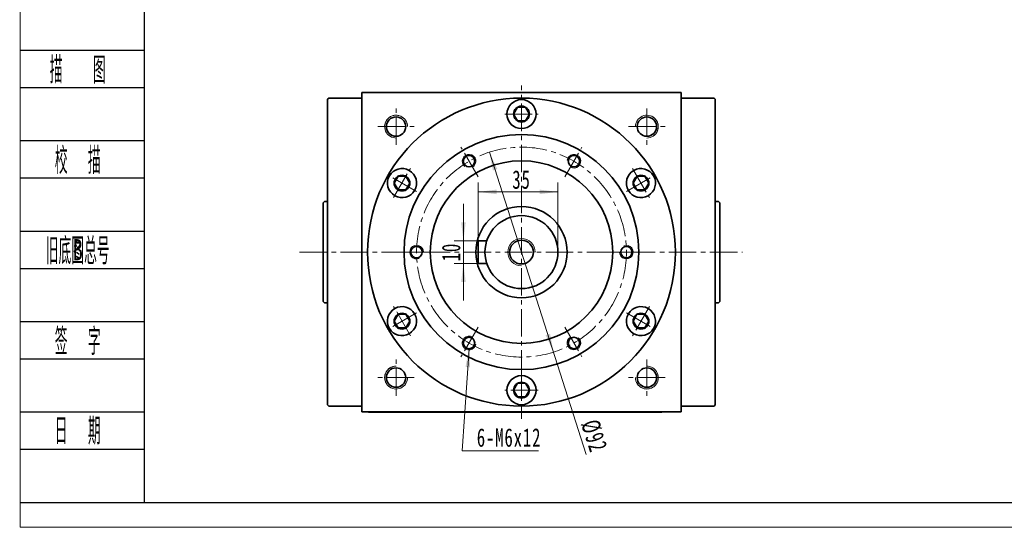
# Model space of a CAD drawing. Header units: millimetres. Extents: x 2117 to 3037, y 131 to 778.
# Tile 1 of 7: x 2122 to 2554, y 131 to 354. Entities that reach past the tile are written whole.
import ezdxf
from ezdxf.enums import TextEntityAlignment as Align

# ---------------------------------------------------------------- set-up
doc = ezdxf.new("R2010")
doc.units = ezdxf.units.MM
doc.set_wipeout_variables(frame=1)
doc.linetypes.add('点画线', pattern=[18, 12, -2, 2, -2])
doc.layers.get('0').update_dxf_attribs({"lineweight": 35})
doc.layers.add('2细线层', color=4, linetype='Continuous')
doc.layers.add('6文字层', color=3, linetype='Continuous')
for name, color, linetype, lineweight in [('中心线层', 1, '点画线', 18), ('图框_外框线', 7, 'Continuous', 18), ('尺寸线层', 3, 'Continuous', 18), ('粗实线', 7, 'Continuous', 50), ('粗实线层', 7, 'Continuous', 35)]:
    doc.layers.add(name, color=color, linetype=linetype, lineweight=lineweight)
doc.styles.add('PC_TEXTSTYLE', font='ISOCP.SHX', dxfattribs={"width": 0.707, "bigfont": 'GBCBIG.SHX'})
doc.styles.add('标准', font='txt', dxfattribs={"width": 0.667})
doc.dimstyles.new('a4-1-1.5', dxfattribs={"dimtxt": 4.5, "dimasz": 4.5, "dimexe": 2.25, "dimexo": 0, "dimgap": 0.75, "dimtad": 1, "dimdec": 3, "dimdsep": 46, "dimtxsty": '标准', "dimblk": '_CAXARROW', "dimcen": 0, "dimdle": 9, "dimazin": 2, "dimtfac": 0.707107, "dimtdec": 3, "dimtix": 1, "dimtmove": 2, "dimatfit": 3, "dimfxl": 0, "dimfrac": 2, "dimtolj": 1, "dimarcsym": 0})

# ---------------------------------------------------------------- blocks, each defined once
blk = doc.blocks.new('*X40')
at = {"layer": '尺寸线层', "linetype": 'Continuous'}
for points in [[(2316.5, 257.02), (2317.52, 265.12), (2315.49, 265.12)], [(2316.5, 247.02), (2317.52, 238.92), (2315.49, 238.92)]]:
    blk.add_hatch(color=0, dxfattribs=at).paths.add_polyline_path(points, flags=0)
at = {"layer": '尺寸线层', "color": 0, "linetype": 'Continuous'}
for p, q in [((2316.5, 273.22), (2316.5, 230.82)), ((2322.97, 257.02), (2312.45, 257.02)), ((2322.97, 247.02), (2312.45, 247.02))]:
    blk.add_line(p, q, dxfattribs=at)
at = {"layer": '尺寸线层', "color": 0, "insert": (2311.15, 252.02), "char_height": 8.1, "width": 16.2, "attachment_point": 5, "rotation": 90, "line_spacing_factor": 1.15057, "style": '标准'}
blk.add_mtext('\\T1.1;10', dxfattribs=at)
blk = doc.blocks.new('_CAXARROW')
blk.add_hatch(color=0).paths.add_polyline_path([(0, 0), (-1, 0.125), (-1, -0.125)], flags=0)
blk = doc.blocks.new('*X41')
at = {"layer": '尺寸线层', "linetype": 'Continuous'}
for points in [[(2322.97, 278.41), (2331.07, 279.42), (2331.07, 277.4)], [(2357.97, 278.41), (2349.87, 279.42), (2349.87, 277.4)]]:
    blk.add_hatch(color=0, dxfattribs=at).paths.add_polyline_path(points, flags=0)
at = {"layer": '尺寸线层', "color": 0, "linetype": 'Continuous'}
for p, q in [((2322.97, 257.02), (2322.97, 282.46)), ((2357.97, 252.02), (2357.97, 282.46)), ((2322.97, 278.41), (2357.97, 278.41))]:
    blk.add_line(p, q, dxfattribs=at)
at = {"layer": '尺寸线层', "color": 0, "insert": (2341.97, 283.76), "char_height": 8.1, "width": 16.2, "attachment_point": 5, "line_spacing_factor": 1.15057, "style": '标准'}
blk.add_mtext('\\T1.1;35', dxfattribs=at)
blk = doc.blocks.new('*X42')
at = {"layer": '中心线层', "linetype": '点画线', "lineweight": 18}
for p, q in [((0, -7.37), (0, 7.37)), ((-7.37, 0), (7.37, 0))]:
    blk.add_line(p, q, dxfattribs=at)
at = {"layer": '粗实线层'}
for p, q in [((-3.46, 0), (-1.73, 3)), ((-3.46, 0), (-1.73, -3)), ((-1.73, 3), (1.73, 3)), ((3.46, 0), (1.73, 3)), ((3.46, 0), (1.73, 3)), ((3.46, 0), (1.73, -3)), ((-1.73, -3), (1.73, -3))]:
    blk.add_line(p, q, dxfattribs=at)
blk.add_circle((0, 0), 3.46, dxfattribs=at)
for start, end in [(0, 180), (180, 360)]:
    blk.add_arc((0, 0), 6.37, start, end, dxfattribs=at)
blk = doc.blocks.new('*X43')
at = {"layer": '尺寸线层', "linetype": 'Continuous'}
blk.add_hatch(color=0, dxfattribs=at).paths.add_polyline_path([(0.65, 44.71), (1.12, 36.56), (-0.9, 36.7)], flags=0)
at = {"layer": '尺寸线层', "color": 0, "linetype": 'Continuous'}
blk.add_line((0.65, 44.71), (-2.38, 0), dxfattribs=at)
at = {"layer": '尺寸线层', "color": 0}
for p, q in [((-2.38, 0), (0, 0)), ((0, 0), (31.15, 0)), ((0, 0), (0, 0))]:
    blk.add_line(p, q, dxfattribs=at)
at = {"layer": '尺寸线层', "color": 0, "insert": (4.05, 1.62), "char_height": 8.1, "width": 54.1905, "attachment_point": 7, "line_spacing_factor": 1.15057, "style": '标准'}
blk.add_mtext('\\T1.1;6-M6x12', dxfattribs=at)
blk = doc.blocks.new('*X44')
at = {"layer": '尺寸线层', "linetype": 'Continuous'}
for points in [[(2327.92, 295.83), (2329.43, 287.8), (2331.36, 288.42)], [(2356.01, 208.22), (2352.57, 215.62), (2354.5, 216.24)]]:
    blk.add_hatch(color=0, dxfattribs=at).paths.add_polyline_path(points, flags=0)
at = {"layer": '尺寸线层', "color": 0, "linetype": 'Continuous'}
blk.add_line((2370.4, 163.34), (2327.92, 295.83), dxfattribs=at)
at = {"layer": '尺寸线层', "color": 0, "insert": (2373.81, 171.43), "char_height": 8.1, "width": 26.6689, "attachment_point": 5, "rotation": 287.7769, "line_spacing_factor": 1.15057, "style": '标准'}
blk.add_mtext('\\T1.1;%%C92', dxfattribs=at)

msp = doc.modelspace()

# ---------------------------------------------------------------- linework, layer by layer
at = {"color": 7, "linetype": 'Continuous', "lineweight": 0}
for centre, start, end in [((2286.9656, 307.0225), 0, 195), ((2396.9656, 307.0225), 270, 105), ((2286.9656, 197.0225), 90, 285), ((2396.9656, 197.0225), 180, 15)]:
    msp.add_arc(centre, 5, start, end, dxfattribs=at)
at = {"layer": '2细线层'}
for p, q in [((2121.9098, 340.5141), (2176.5026, 340.5141)), ((2121.9098, 324.191), (2176.5026, 324.191)), ((2121.9098, 300.8723), (2176.5026, 300.8723)), ((2121.9098, 284.5492), (2176.5026, 284.5492)), ((2121.9098, 261.2306), (2176.5026, 261.2306)), ((2121.9098, 244.9075), (2176.5026, 244.9075)), ((2121.9098, 221.5888), (2176.5026, 221.5888)), ((2121.9098, 205.2657), (2176.5026, 205.2657)), ((2121.9098, 181.947), (2176.5026, 181.947)), ((2121.9098, 165.6239), (2176.5026, 165.6239)), ((2121.9098, 142.3052), (2176.5026, 142.3052))]:
    msp.add_line(p, q, dxfattribs=at)
at = {"layer": '中心线层'}
for p, q in [((2341.9656, 179.0225), (2341.9656, 325.0225)), ((2286.9656, 299.0225), (2286.9656, 315.0225)), ((2396.9656, 315.0225), (2396.9656, 299.0225)), ((2278.9656, 307.0225), (2294.9656, 307.0225)), ((2388.9656, 307.0225), (2404.9656, 307.0225)), ((2322.9496, 284.9592), (2315.4333, 297.9777)), ((2360.9816, 284.9592), (2368.4978, 297.9777)), ((2244.63, 252.0225), (2438.9389, 252.0225)), ((2303.9336, 252.0225), (2288.9011, 252.0225)), ((2379.9975, 252.0225), (2395.0301, 252.0225)), ((2322.9496, 219.0859), (2315.4333, 206.0674)), ((2360.9816, 219.0859), (2368.4978, 206.0674)), ((2286.9656, 189.0225), (2286.9656, 205.0225)), ((2396.9656, 205.0225), (2396.9656, 189.0225)), ((2294.9656, 197.0225), (2278.9656, 197.0225)), ((2404.9656, 197.0225), (2388.9656, 197.0225))]:
    msp.add_line(p, q, dxfattribs=at)
msp.add_circle((2341.9656, 252.0225), 46, dxfattribs=at)
at = {"layer": '粗实线', "color": 0, "lineweight": 40}
msp.add_line((2274.8336, 182.0225), (2403.4656, 182.0225), dxfattribs=at)
at = {"layer": '粗实线层'}
for p, q in [((2271.9656, 182.0225), (2271.9656, 322.0225)), ((2271.9656, 322.0225), (2411.9656, 322.0225)), ((2411.9656, 182.0225), (2411.9656, 322.0225)), ((2257.4656, 319.5225), (2256.9656, 319.0225)), ((2256.9656, 319.0225), (2256.9656, 185.0225)), ((2271.9656, 319.5225), (2257.4656, 319.5225)), ((2411.9656, 319.5225), (2426.4656, 319.5225)), ((2426.4656, 319.5225), (2426.9656, 319.0225)), ((2426.9656, 319.0225), (2426.9656, 185.0225)), ((2254.9656, 273.2725), (2254.9656, 230.7725)), ((2254.9656, 273.2725), (2254.9656, 230.7725)), ((2256.9656, 274.2725), (2255.9656, 274.2725)), ((2426.9656, 274.2725), (2427.9656, 274.2725)), ((2428.9656, 273.2725), (2428.9656, 230.7725)), ((2428.9656, 273.2725), (2428.9656, 230.7725)), ((2322.9656, 257.0225), (2322.9656, 247.0225)), ((2322.9656, 257.0225), (2326.7669, 257.0225)), ((2322.9656, 247.0225), (2326.7669, 247.0225)), ((2256.9656, 229.7725), (2255.9656, 229.7725)), ((2426.9656, 229.7725), (2427.9656, 229.7725)), ((2257.4656, 184.5225), (2256.9656, 185.0225)), ((2271.9656, 184.5225), (2257.4656, 184.5225)), ((2411.9656, 184.5225), (2426.4656, 184.5225)), ((2426.4656, 184.5225), (2426.9656, 185.0225))]:
    msp.add_line(p, q, dxfattribs=at)
msp.add_lwpolyline([(2411.9656, 182.0225), (2271.9656, 182.0225)], dxfattribs=at)
for centre, radius in [((2341.9656, 252.0225), 67.5), ((2286.9656, 307.0225), 4.25), ((2396.9656, 307.0225), 4.25), ((2341.9656, 252.0225), 51.5), ((2318.9656, 291.8597), 2.5), ((2364.9656, 291.8597), 2.5), ((2341.9656, 252.0225), 40), ((2341.9656, 252.0225), 20), ((2341.9656, 252.0225), 16), ((2341.9656, 252.0225), 5.2), ((2295.9656, 252.0225), 2.5), ((2387.9656, 252.0225), 2.5), ((2318.9656, 212.1854), 2.5), ((2364.9656, 212.1854), 2.5), ((2286.9656, 197.0225), 4.25), ((2396.9656, 197.0225), 4.25)]:
    msp.add_circle(centre, radius, dxfattribs=at)
at = {"layer": '粗实线层', "lineweight": 18}
for centre, radius, start, end in [((2286.9656, 307.0225), 5, 0, 271.923165), ((2396.9656, 307.0225), 5, 270, 181.923165), ((2318.9656, 291.8597), 3, 300, 231.186415), ((2364.9656, 291.8597), 3, 240, 171.186415), ((2295.9656, 252.0225), 3, 0, 291.186415), ((2341.9656, 252.0225), 6, 0, 270), ((2387.9656, 252.0225), 3, 180, 111.186415), ((2318.9656, 212.1854), 3, 60, 351.186415), ((2364.9656, 212.1854), 3, 120, 51.186415), ((2286.9656, 197.0225), 5, 90, 1.923165), ((2396.9656, 197.0225), 5, 180, 91.923165)]:
    msp.add_arc(centre, radius, start, end, dxfattribs=at)
at = {"layer": '粗实线层'}
for centre, start, end in [((2255.9656, 273.2725), 90, 180), ((2427.9656, 273.2725), 0, 90), ((2255.9656, 230.7725), 180, 270), ((2427.9656, 230.7725), 270, 360)]:
    msp.add_arc(centre, 1, start, end, dxfattribs=at)

# ---------------------------------------------------------------- texts
at = {"layer": '6文字层', "color": 3, "style": 'PC_TEXTSTYLE'}
for s, width, p in [('描   图', 0.6667, (2147.3542, 332.3526)), ('校  描', 0.667, (2147.3542, 292.7108)), ('旧底图总号', 0.667, (2147.3542, 253.069)), ('签  字', 0.667, (2147.3542, 213.4272)), ('日  期', 0.667, (2147.3687, 174.0182))]:
    msp.add_text(s, height=11.65934, dxfattribs=dict(at, width=width)).set_placement(p, align=Align.MIDDLE)
at = {"layer": '6文字层', "width": 0.707}
msp.add_text('B', height=9.3275, dxfattribs=at).set_placement((2147.3542, 253.069), align=Align.MIDDLE)

# ---------------------------------------------------------------- dimensions: what is measured, and where the dimension line sits
at = {"layer": '尺寸线层'}
dim = msp.add_linear_dim(base=(2357.9656, 278.4081), p1=(2322.9656, 257.0225), p2=(2357.9656, 252.0225), dimstyle='a4-1-1.5', override={"dimsah": 1, "dimtfill": 1, "dimtzin": 8}, dxfattribs=at)
dim.commit()
dim.dimension.update_dxf_attribs({"geometry": '*X41', "text_midpoint": (2341.9656, 283.7643), "dimtype": 160})
dim = msp.add_linear_dim(base=(2316.5032, 247.0225), p1=(2322.9656, 257.0225), p2=(2322.9656, 247.0225), angle=270, dimstyle='a4-1-1.5', override={"dimsah": 1, "dimtfill": 1, "dimtzin": 8}, dxfattribs=at)
dim.commit()
dim.dimension.update_dxf_attribs({"geometry": '*X40', "text_midpoint": (2311.1469, 252.0225)})

# ---------------------------------------------------------------- next in the draw order: wipeouts: each hides what was drawn before it
for points in [[(2348.3306, 312.5225), (2348.3305, 312.5563), (2348.3302, 312.5902), (2348.3298, 312.624), (2348.3291, 312.6578), (2348.3283, 312.6916), (2348.3274, 312.7254), (2348.3262, 312.7592), (2348.3248, 312.793), (2348.3233, 312.8268), (2348.3216, 312.8605), (2348.3197, 312.8943), (2348.3177, 312.928), (2348.3154, 312.9618), (2348.313, 312.9955), (2348.3104, 313.0292), (2348.3076, 313.0629), (2348.3046, 313.0966), (2348.3015, 313.1303), (2348.2982, 313.1639), (2348.2947, 313.1976), (2348.291, 313.2312), (2348.2872, 313.2648), (2348.2831, 313.2983), (2348.2789, 313.3319), (2348.2745, 313.3654), (2348.27, 313.3989), (2348.2652, 313.4324), (2348.2603, 313.4659), (2348.2552, 313.4993), (2348.2499, 313.5327), (2348.2499, 313.5327), (2348.1955, 313.8271), (2348.1272, 314.1187), (2348.0453, 314.4067), (2347.95, 314.6905), (2347.8414, 314.9696), (2347.7198, 315.2432), (2347.5855, 315.5108), (2347.4387, 315.7718), (2347.2799, 316.0256), (2347.1092, 316.2717), (2346.9272, 316.5094), (2346.7342, 316.7384), (2346.5307, 316.958), (2346.317, 317.1678), (2346.0938, 317.3673), (2345.8613, 317.5561), (2345.6203, 317.7337), (2345.3712, 317.8998), (2345.1145, 318.054), (2344.8509, 318.196), (2344.5809, 318.3254), (2344.3051, 318.442), (2344.0241, 318.5455), (2343.7386, 318.6356), (2343.4491, 318.7122), (2343.1564, 318.7752), (2342.861, 318.8242), (2342.5636, 318.8594), (2342.2649, 318.8805), (2341.9656, 318.8875), (2341.9656, 318.8875), (2341.6662, 318.8805), (2341.3676, 318.8594), (2341.0702, 318.8242), (2340.7748, 318.7752), (2340.4821, 318.7122), (2340.1926, 318.6356), (2339.9071, 318.5455), (2339.6261, 318.442), (2339.3503, 318.3254), (2339.0803, 318.196), (2338.8167, 318.054), (2338.56, 317.8998), (2338.3109, 317.7337), (2338.0698, 317.5561), (2337.8374, 317.3673), (2337.6141, 317.1678), (2337.4005, 316.958), (2337.1969, 316.7384), (2337.0039, 316.5094), (2336.8219, 316.2717), (2336.6513, 316.0256), (2336.4924, 315.7718), (2336.3457, 315.5108), (2336.2114, 315.2432), (2336.0898, 314.9696), (2335.9812, 314.6905), (2335.8858, 314.4067), (2335.804, 314.1187), (2335.7357, 313.8271), (2335.6813, 313.5327), (2335.6813, 313.5327), (2335.676, 313.4993), (2335.6709, 313.4659), (2335.666, 313.4324), (2335.6612, 313.3989), (2335.6566, 313.3654), (2335.6523, 313.3319), (2335.648, 313.2983), (2335.644, 313.2648), (2335.6402, 313.2312), (2335.6365, 313.1976), (2335.633, 313.1639), (2335.6297, 313.1303), (2335.6265, 313.0966), (2335.6236, 313.0629), (2335.6208, 313.0292), (2335.6182, 312.9955), (2335.6158, 312.9618), (2335.6135, 312.928), (2335.6115, 312.8943), (2335.6096, 312.8605), (2335.6079, 312.8268), (2335.6063, 312.793), (2335.605, 312.7592), (2335.6038, 312.7254), (2335.6028, 312.6916), (2335.602, 312.6578), (2335.6014, 312.624), (2335.6009, 312.5902), (2335.6007, 312.5563), (2335.6006, 312.5225), (2335.6006, 312.5225), (2335.6093, 312.1894), (2335.6355, 311.8572), (2335.679, 311.5268), (2335.7397, 311.1992), (2335.8175, 310.8752), (2335.9121, 310.5556), (2336.0233, 310.2415), (2336.1509, 309.9337), (2336.2943, 309.6329), (2336.4533, 309.34), (2336.6274, 309.0559), (2336.8162, 308.7813), (2337.0191, 308.5169), (2337.2355, 308.2635), (2337.4649, 308.0218), (2337.7066, 307.7924), (2337.96, 307.576), (2338.2243, 307.3731), (2338.499, 307.1844), (2338.7831, 307.0103), (2339.0759, 306.8513), (2339.3767, 306.7078), (2339.6846, 306.5803), (2339.9987, 306.4691), (2340.3182, 306.3744), (2340.6422, 306.2966), (2340.9699, 306.2359), (2341.3003, 306.1924), (2341.6325, 306.1663), (2341.9656, 306.1575), (2341.9656, 306.1575), (2342.2987, 306.1663), (2342.6309, 306.1924), (2342.9613, 306.2359), (2343.2889, 306.2966), (2343.613, 306.3744), (2343.9325, 306.4691), (2344.2466, 306.5803), (2344.5545, 306.7078), (2344.8552, 306.8513), (2345.1481, 307.0103), (2345.4322, 307.1844), (2345.7068, 307.3731), (2345.9712, 307.576), (2346.2246, 307.7924), (2346.4663, 308.0218), (2346.6957, 308.2635), (2346.9121, 308.5169), (2347.115, 308.7813), (2347.3037, 309.0559), (2347.4778, 309.34), (2347.6368, 309.6329), (2347.7803, 309.9337), (2347.9078, 310.2415), (2348.0191, 310.5556), (2348.1137, 310.8752), (2348.1915, 311.1992), (2348.2522, 311.5268), (2348.2957, 311.8572), (2348.3219, 312.1894)], [(2292.7535, 287.7848), (2292.7242, 287.8016), (2292.6948, 287.8183), (2292.6653, 287.8348), (2292.6357, 287.8512), (2292.606, 287.8674), (2292.5763, 287.8834), (2292.5464, 287.8993), (2292.5165, 287.915), (2292.4865, 287.9306), (2292.4564, 287.946), (2292.4262, 287.9613), (2292.3959, 287.9763), (2292.3656, 287.9913), (2292.3351, 288.006), (2292.3046, 288.0206), (2292.2741, 288.0351), (2292.2434, 288.0494), (2292.2127, 288.0635), (2292.1819, 288.0774), (2292.151, 288.0912), (2292.1201, 288.1048), (2292.089, 288.1183), (2292.058, 288.1316), (2292.0268, 288.1447), (2291.9956, 288.1577), (2291.9643, 288.1705), (2291.9329, 288.1831), (2291.9015, 288.1956), (2291.87, 288.2079), (2291.8384, 288.22), (2291.8384, 288.22), (2291.5562, 288.3201), (2291.2696, 288.4067), (2290.9792, 288.4798), (2290.6857, 288.5392), (2290.3898, 288.5847), (2290.092, 288.6162), (2289.7931, 288.6337), (2289.4937, 288.6371), (2289.1944, 288.6264), (2288.896, 288.6016), (2288.5991, 288.5629), (2288.3044, 288.5102), (2288.0124, 288.4437), (2287.7239, 288.3636), (2287.4395, 288.27), (2287.1598, 288.1631), (2286.8854, 288.0432), (2286.617, 287.9105), (2286.3551, 287.7653), (2286.1003, 287.608), (2285.8532, 287.4389), (2285.6144, 287.2583), (2285.3843, 287.0667), (2285.1634, 286.8645), (2284.9524, 286.6521), (2284.7515, 286.4301), (2284.5613, 286.1988), (2284.3822, 285.9589), (2284.2146, 285.7108), (2284.0588, 285.455), (2284.0588, 285.455), (2283.9152, 285.1923), (2283.7842, 284.923), (2283.6659, 284.648), (2283.5607, 284.3676), (2283.4689, 284.0826), (2283.3905, 283.7936), (2283.3258, 283.5013), (2283.2749, 283.2062), (2283.238, 282.9091), (2283.215, 282.6105), (2283.2062, 282.3112), (2283.2114, 282.0118), (2283.2307, 281.713), (2283.264, 281.4155), (2283.3113, 281.1198), (2283.3724, 280.8267), (2283.4473, 280.5368), (2283.5357, 280.2507), (2283.6375, 279.9691), (2283.7524, 279.6926), (2283.8801, 279.4218), (2284.0205, 279.1573), (2284.1732, 278.8997), (2284.3378, 278.6496), (2284.5139, 278.4074), (2284.7013, 278.1739), (2284.8995, 277.9494), (2285.1079, 277.7345), (2285.3263, 277.5296), (2285.5541, 277.3352), (2285.5541, 277.3352), (2285.5804, 277.3139), (2285.6068, 277.2928), (2285.6333, 277.2718), (2285.6599, 277.251), (2285.6866, 277.2303), (2285.7135, 277.2097), (2285.7404, 277.1893), (2285.7675, 277.169), (2285.7946, 277.1489), (2285.8219, 277.1289), (2285.8493, 277.109), (2285.8768, 277.0893), (2285.9044, 277.0698), (2285.9321, 277.0504), (2285.9598, 277.0311), (2285.9877, 277.012), (2286.0157, 276.993), (2286.0438, 276.9742), (2286.072, 276.9556), (2286.1003, 276.9371), (2286.1287, 276.9187), (2286.1572, 276.9005), (2286.1858, 276.8824), (2286.2145, 276.8645), (2286.2433, 276.8468), (2286.2721, 276.8292), (2286.3011, 276.8117), (2286.3302, 276.7944), (2286.3593, 276.7773), (2286.3885, 276.7603), (2286.3885, 276.7603), (2286.6814, 276.6013), (2286.9822, 276.4578), (2287.29, 276.3303), (2287.6042, 276.2191), (2287.9237, 276.1244), (2288.2477, 276.0466), (2288.5753, 275.9859), (2288.9057, 275.9424), (2289.2379, 275.9163), (2289.571, 275.9075), (2289.9042, 275.9163), (2290.2364, 275.9424), (2290.5668, 275.9859), (2290.8944, 276.0466), (2291.2184, 276.1244), (2291.5379, 276.2191), (2291.8521, 276.3303), (2292.1599, 276.4578), (2292.4607, 276.6013), (2292.7535, 276.7603), (2293.0377, 276.9344), (2293.3123, 277.1231), (2293.5767, 277.326), (2293.8301, 277.5424), (2294.0718, 277.7718), (2294.3012, 278.0135), (2294.5176, 278.2669), (2294.7204, 278.5313), (2294.9092, 278.8059), (2295.0833, 279.09), (2295.0833, 279.09), (2295.2423, 279.3829), (2295.3858, 279.6837), (2295.5133, 279.9915), (2295.6245, 280.3056), (2295.7192, 280.6252), (2295.797, 280.9492), (2295.8577, 281.2768), (2295.9012, 281.6072), (2295.9273, 281.9394), (2295.936, 282.2725), (2295.9273, 282.6057), (2295.9012, 282.9379), (2295.8577, 283.2682), (2295.797, 283.5959), (2295.7192, 283.9199), (2295.6245, 284.2394), (2295.5133, 284.5535), (2295.3858, 284.8614), (2295.2423, 285.1622), (2295.0833, 285.455), (2294.9092, 285.7392), (2294.7204, 286.0138), (2294.5176, 286.2782), (2294.3012, 286.5316), (2294.0718, 286.7733), (2293.8301, 287.0027), (2293.5767, 287.2191), (2293.3123, 287.4219), (2293.0377, 287.6107)], [(2397.5426, 276.7603), (2397.5719, 276.7773), (2397.601, 276.7944), (2397.6301, 276.8117), (2397.659, 276.8292), (2397.6879, 276.8468), (2397.7167, 276.8645), (2397.7454, 276.8824), (2397.774, 276.9005), (2397.8024, 276.9187), (2397.8308, 276.9371), (2397.8591, 276.9556), (2397.8873, 276.9742), (2397.9154, 276.993), (2397.9434, 277.012), (2397.9713, 277.0311), (2397.9991, 277.0504), (2398.0268, 277.0698), (2398.0544, 277.0893), (2398.0819, 277.109), (2398.1093, 277.1289), (2398.1365, 277.1489), (2398.1637, 277.169), (2398.1908, 277.1893), (2398.2177, 277.2097), (2398.2446, 277.2303), (2398.2713, 277.251), (2398.2979, 277.2718), (2398.3244, 277.2928), (2398.3508, 277.3139), (2398.3771, 277.3352), (2398.3771, 277.3352), (2398.6049, 277.5296), (2398.8232, 277.7345), (2399.0317, 277.9494), (2399.2299, 278.1739), (2399.4172, 278.4074), (2399.5934, 278.6496), (2399.758, 278.8997), (2399.9107, 279.1573), (2400.051, 279.4218), (2400.1788, 279.6926), (2400.2937, 279.9691), (2400.3955, 280.2507), (2400.4839, 280.5368), (2400.5587, 280.8267), (2400.6199, 281.1198), (2400.6672, 281.4155), (2400.7005, 281.713), (2400.7198, 282.0118), (2400.725, 282.3112), (2400.7161, 282.6105), (2400.6932, 282.9091), (2400.6563, 283.2062), (2400.6054, 283.5013), (2400.5407, 283.7936), (2400.4623, 284.0826), (2400.3704, 284.3676), (2400.2653, 284.648), (2400.147, 284.923), (2400.0159, 285.1923), (2399.8724, 285.455), (2399.8724, 285.455), (2399.7166, 285.7108), (2399.549, 285.9589), (2399.3699, 286.1988), (2399.1797, 286.4301), (2398.9788, 286.6521), (2398.7677, 286.8645), (2398.5469, 287.0667), (2398.3168, 287.2583), (2398.0779, 287.4389), (2397.8308, 287.608), (2397.5761, 287.7653), (2397.3142, 287.9105), (2397.0458, 288.0432), (2396.7714, 288.1631), (2396.4917, 288.27), (2396.2073, 288.3636), (2395.9188, 288.4437), (2395.6268, 288.5102), (2395.3321, 288.5629), (2395.0351, 288.6016), (2394.7367, 288.6264), (2394.4375, 288.6371), (2394.1381, 288.6337), (2393.8392, 288.6162), (2393.5414, 288.5847), (2393.2455, 288.5392), (2392.952, 288.4798), (2392.6616, 288.4067), (2392.375, 288.3201), (2392.0928, 288.22), (2392.0928, 288.22), (2392.0612, 288.2079), (2392.0297, 288.1956), (2391.9983, 288.1831), (2391.9669, 288.1705), (2391.9356, 288.1577), (2391.9044, 288.1447), (2391.8732, 288.1316), (2391.8421, 288.1183), (2391.8111, 288.1048), (2391.7802, 288.0912), (2391.7493, 288.0774), (2391.7185, 288.0635), (2391.6878, 288.0494), (2391.6571, 288.0351), (2391.6265, 288.0206), (2391.596, 288.006), (2391.5656, 287.9913), (2391.5353, 287.9763), (2391.505, 287.9613), (2391.4748, 287.946), (2391.4447, 287.9306), (2391.4147, 287.915), (2391.3848, 287.8993), (2391.3549, 287.8834), (2391.3252, 287.8674), (2391.2955, 287.8512), (2391.2659, 287.8348), (2391.2364, 287.8183), (2391.207, 287.8016), (2391.1776, 287.7848), (2391.1776, 287.7848), (2390.8935, 287.6107), (2390.6189, 287.4219), (2390.3545, 287.2191), (2390.1011, 287.0027), (2389.8594, 286.7733), (2389.63, 286.5316), (2389.4136, 286.2782), (2389.2107, 286.0138), (2389.022, 285.7392), (2388.8479, 285.455), (2388.6889, 285.1622), (2388.5454, 284.8614), (2388.4179, 284.5535), (2388.3066, 284.2394), (2388.212, 283.9199), (2388.1342, 283.5959), (2388.0735, 283.2682), (2388.03, 282.9379), (2388.0038, 282.6057), (2387.9951, 282.2725), (2388.0038, 281.9394), (2388.03, 281.6072), (2388.0735, 281.2768), (2388.1342, 280.9492), (2388.212, 280.6252), (2388.3066, 280.3056), (2388.4179, 279.9915), (2388.5454, 279.6837), (2388.6889, 279.3829), (2388.8479, 279.09), (2388.8479, 279.09), (2389.022, 278.8059), (2389.2107, 278.5313), (2389.4136, 278.2669), (2389.63, 278.0135), (2389.8594, 277.7718), (2390.1011, 277.5424), (2390.3545, 277.326), (2390.6189, 277.1231), (2390.8935, 276.9344), (2391.1776, 276.7603), (2391.4705, 276.6013), (2391.7712, 276.4578), (2392.0791, 276.3303), (2392.3932, 276.2191), (2392.7127, 276.1244), (2393.0368, 276.0466), (2393.3644, 275.9859), (2393.6948, 275.9424), (2394.027, 275.9163), (2394.3601, 275.9075), (2394.6932, 275.9163), (2395.0254, 275.9424), (2395.3558, 275.9859), (2395.6835, 276.0466), (2396.0075, 276.1244), (2396.327, 276.2191), (2396.6411, 276.3303), (2396.949, 276.4578), (2397.2498, 276.6013)], [(2286.3885, 227.2848), (2286.3593, 227.2678), (2286.3302, 227.2507), (2286.3011, 227.2334), (2286.2721, 227.2159), (2286.2433, 227.1983), (2286.2145, 227.1806), (2286.1858, 227.1627), (2286.1572, 227.1446), (2286.1287, 227.1264), (2286.1003, 227.108), (2286.072, 227.0895), (2286.0438, 227.0708), (2286.0157, 227.052), (2285.9877, 227.0331), (2285.9598, 227.014), (2285.9321, 226.9947), (2285.9044, 226.9753), (2285.8768, 226.9557), (2285.8493, 226.936), (2285.8219, 226.9162), (2285.7946, 226.8962), (2285.7675, 226.8761), (2285.7404, 226.8558), (2285.7135, 226.8354), (2285.6866, 226.8148), (2285.6599, 226.7941), (2285.6333, 226.7732), (2285.6068, 226.7523), (2285.5804, 226.7311), (2285.5541, 226.7099), (2285.5541, 226.7099), (2285.3263, 226.5155), (2285.1079, 226.3106), (2284.8995, 226.0957), (2284.7013, 225.8712), (2284.5139, 225.6376), (2284.3378, 225.3955), (2284.1732, 225.1454), (2284.0205, 224.8878), (2283.8801, 224.6233), (2283.7524, 224.3525), (2283.6375, 224.076), (2283.5357, 223.7944), (2283.4473, 223.5083), (2283.3724, 223.2184), (2283.3113, 222.9253), (2283.264, 222.6296), (2283.2307, 222.332), (2283.2114, 222.0332), (2283.2062, 221.7338), (2283.215, 221.4345), (2283.238, 221.136), (2283.2749, 220.8389), (2283.3258, 220.5438), (2283.3905, 220.2514), (2283.4689, 219.9624), (2283.5607, 219.6775), (2283.6659, 219.3971), (2283.7842, 219.122), (2283.9152, 218.8528), (2284.0588, 218.59), (2284.0588, 218.59), (2284.2146, 218.3343), (2284.3822, 218.0862), (2284.5613, 217.8463), (2284.7515, 217.615), (2284.9524, 217.3929), (2285.1634, 217.1806), (2285.3843, 216.9783), (2285.6144, 216.7867), (2285.8532, 216.6062), (2286.1003, 216.4371), (2286.3551, 216.2797), (2286.617, 216.1346), (2286.8854, 216.0019), (2287.1598, 215.882), (2287.4395, 215.7751), (2287.7239, 215.6815), (2288.0124, 215.6013), (2288.3044, 215.5348), (2288.5991, 215.4822), (2288.896, 215.4434), (2289.1944, 215.4187), (2289.4937, 215.408), (2289.7931, 215.4114), (2290.092, 215.4289), (2290.3898, 215.4604), (2290.6857, 215.5059), (2290.9792, 215.5653), (2291.2696, 215.6383), (2291.5562, 215.725), (2291.8384, 215.8251), (2291.8384, 215.8251), (2291.87, 215.8372), (2291.9015, 215.8495), (2291.9329, 215.862), (2291.9643, 215.8746), (2291.9956, 215.8874), (2292.0268, 215.9004), (2292.058, 215.9135), (2292.089, 215.9268), (2292.1201, 215.9402), (2292.151, 215.9539), (2292.1819, 215.9676), (2292.2127, 215.9816), (2292.2434, 215.9957), (2292.2741, 216.01), (2292.3046, 216.0244), (2292.3351, 216.039), (2292.3656, 216.0538), (2292.3959, 216.0687), (2292.4262, 216.0838), (2292.4564, 216.0991), (2292.4865, 216.1145), (2292.5165, 216.13), (2292.5464, 216.1458), (2292.5763, 216.1617), (2292.606, 216.1777), (2292.6357, 216.1939), (2292.6653, 216.2103), (2292.6948, 216.2268), (2292.7242, 216.2435), (2292.7535, 216.2603), (2292.7535, 216.2603), (2293.0377, 216.4344), (2293.3123, 216.6231), (2293.5767, 216.826), (2293.8301, 217.0424), (2294.0718, 217.2718), (2294.3012, 217.5135), (2294.5176, 217.7669), (2294.7204, 218.0313), (2294.9092, 218.3059), (2295.0833, 218.59), (2295.2423, 218.8829), (2295.3858, 219.1837), (2295.5133, 219.4915), (2295.6245, 219.8056), (2295.7192, 220.1252), (2295.797, 220.4492), (2295.8577, 220.7768), (2295.9012, 221.1072), (2295.9273, 221.4394), (2295.936, 221.7725), (2295.9273, 222.1057), (2295.9012, 222.4379), (2295.8577, 222.7682), (2295.797, 223.0959), (2295.7192, 223.4199), (2295.6245, 223.7394), (2295.5133, 224.0535), (2295.3858, 224.3614), (2295.2423, 224.6622), (2295.0833, 224.955), (2295.0833, 224.955), (2294.9092, 225.2392), (2294.7204, 225.5138), (2294.5176, 225.7782), (2294.3012, 226.0316), (2294.0718, 226.2733), (2293.8301, 226.5027), (2293.5767, 226.7191), (2293.3123, 226.9219), (2293.0377, 227.1107), (2292.7535, 227.2848), (2292.4607, 227.4438), (2292.1599, 227.5873), (2291.8521, 227.7148), (2291.5379, 227.826), (2291.2184, 227.9207), (2290.8944, 227.9984), (2290.5668, 228.0592), (2290.2364, 228.1027), (2289.9042, 228.1288), (2289.571, 228.1375), (2289.2379, 228.1288), (2288.9057, 228.1027), (2288.5753, 228.0592), (2288.2477, 227.9984), (2287.9237, 227.9207), (2287.6042, 227.826), (2287.29, 227.7148), (2286.9822, 227.5873), (2286.6814, 227.4438)], [(2391.1776, 216.2603), (2391.207, 216.2435), (2391.2364, 216.2268), (2391.2659, 216.2103), (2391.2955, 216.1939), (2391.3252, 216.1777), (2391.3549, 216.1617), (2391.3848, 216.1458), (2391.4147, 216.13), (2391.4447, 216.1145), (2391.4748, 216.0991), (2391.505, 216.0838), (2391.5353, 216.0687), (2391.5656, 216.0538), (2391.596, 216.039), (2391.6265, 216.0244), (2391.6571, 216.01), (2391.6878, 215.9957), (2391.7185, 215.9816), (2391.7493, 215.9676), (2391.7802, 215.9539), (2391.8111, 215.9402), (2391.8421, 215.9268), (2391.8732, 215.9135), (2391.9044, 215.9004), (2391.9356, 215.8874), (2391.9669, 215.8746), (2391.9983, 215.862), (2392.0297, 215.8495), (2392.0612, 215.8372), (2392.0928, 215.8251), (2392.0928, 215.8251), (2392.375, 215.725), (2392.6616, 215.6383), (2392.952, 215.5653), (2393.2455, 215.5059), (2393.5414, 215.4604), (2393.8392, 215.4289), (2394.1381, 215.4114), (2394.4375, 215.408), (2394.7367, 215.4187), (2395.0351, 215.4434), (2395.3321, 215.4822), (2395.6268, 215.5348), (2395.9188, 215.6013), (2396.2073, 215.6815), (2396.4917, 215.7751), (2396.7714, 215.882), (2397.0458, 216.0019), (2397.3142, 216.1346), (2397.5761, 216.2797), (2397.8308, 216.4371), (2398.0779, 216.6062), (2398.3168, 216.7867), (2398.5469, 216.9783), (2398.7677, 217.1806), (2398.9788, 217.3929), (2399.1797, 217.615), (2399.3699, 217.8463), (2399.549, 218.0862), (2399.7166, 218.3343), (2399.8724, 218.59), (2399.8724, 218.59), (2400.0159, 218.8528), (2400.147, 219.122), (2400.2653, 219.3971), (2400.3704, 219.6775), (2400.4623, 219.9624), (2400.5407, 220.2514), (2400.6054, 220.5438), (2400.6563, 220.8389), (2400.6932, 221.136), (2400.7161, 221.4345), (2400.725, 221.7338), (2400.7198, 222.0332), (2400.7005, 222.332), (2400.6672, 222.6296), (2400.6199, 222.9253), (2400.5587, 223.2184), (2400.4839, 223.5083), (2400.3955, 223.7944), (2400.2937, 224.076), (2400.1788, 224.3525), (2400.051, 224.6233), (2399.9107, 224.8878), (2399.758, 225.1454), (2399.5934, 225.3955), (2399.4172, 225.6376), (2399.2299, 225.8712), (2399.0317, 226.0957), (2398.8232, 226.3106), (2398.6049, 226.5155), (2398.3771, 226.7099), (2398.3771, 226.7099), (2398.3508, 226.7311), (2398.3244, 226.7523), (2398.2979, 226.7732), (2398.2713, 226.7941), (2398.2446, 226.8148), (2398.2177, 226.8354), (2398.1908, 226.8558), (2398.1637, 226.8761), (2398.1365, 226.8962), (2398.1093, 226.9162), (2398.0819, 226.936), (2398.0544, 226.9557), (2398.0268, 226.9753), (2397.9991, 226.9947), (2397.9713, 227.014), (2397.9434, 227.0331), (2397.9154, 227.052), (2397.8873, 227.0708), (2397.8591, 227.0895), (2397.8308, 227.108), (2397.8024, 227.1264), (2397.774, 227.1446), (2397.7454, 227.1627), (2397.7167, 227.1806), (2397.6879, 227.1983), (2397.659, 227.2159), (2397.6301, 227.2334), (2397.601, 227.2507), (2397.5719, 227.2678), (2397.5426, 227.2848), (2397.5426, 227.2848), (2397.2498, 227.4438), (2396.949, 227.5873), (2396.6411, 227.7148), (2396.327, 227.826), (2396.0075, 227.9207), (2395.6835, 227.9984), (2395.3558, 228.0592), (2395.0254, 228.1027), (2394.6932, 228.1288), (2394.3601, 228.1375), (2394.027, 228.1288), (2393.6948, 228.1027), (2393.3644, 228.0592), (2393.0368, 227.9984), (2392.7127, 227.9207), (2392.3932, 227.826), (2392.0791, 227.7148), (2391.7712, 227.5873), (2391.4705, 227.4438), (2391.1776, 227.2848), (2390.8935, 227.1107), (2390.6189, 226.9219), (2390.3545, 226.7191), (2390.1011, 226.5027), (2389.8594, 226.2733), (2389.63, 226.0316), (2389.4136, 225.7782), (2389.2107, 225.5138), (2389.022, 225.2392), (2388.8479, 224.955), (2388.8479, 224.955), (2388.6889, 224.6622), (2388.5454, 224.3614), (2388.4179, 224.0535), (2388.3066, 223.7394), (2388.212, 223.4199), (2388.1342, 223.0959), (2388.0735, 222.7682), (2388.03, 222.4379), (2388.0038, 222.1057), (2387.9951, 221.7725), (2388.0038, 221.4394), (2388.03, 221.1072), (2388.0735, 220.7768), (2388.1342, 220.4492), (2388.212, 220.1252), (2388.3066, 219.8056), (2388.4179, 219.4915), (2388.5454, 219.1837), (2388.6889, 218.8829), (2388.8479, 218.59), (2389.022, 218.3059), (2389.2107, 218.0313), (2389.4136, 217.7669), (2389.63, 217.5135), (2389.8594, 217.2718), (2390.1011, 217.0424), (2390.3545, 216.826), (2390.6189, 216.6231), (2390.8935, 216.4344)], [(2335.6006, 191.5225), (2335.6007, 191.4887), (2335.6009, 191.4549), (2335.6014, 191.4211), (2335.602, 191.3873), (2335.6028, 191.3535), (2335.6038, 191.3197), (2335.605, 191.2859), (2335.6063, 191.2521), (2335.6079, 191.2183), (2335.6096, 191.1845), (2335.6115, 191.1508), (2335.6135, 191.117), (2335.6158, 191.0833), (2335.6182, 191.0496), (2335.6208, 191.0159), (2335.6236, 190.9822), (2335.6265, 190.9485), (2335.6297, 190.9148), (2335.633, 190.8811), (2335.6365, 190.8475), (2335.6402, 190.8139), (2335.644, 190.7803), (2335.648, 190.7467), (2335.6523, 190.7132), (2335.6566, 190.6797), (2335.6612, 190.6461), (2335.666, 190.6127), (2335.6709, 190.5792), (2335.676, 190.5458), (2335.6813, 190.5124), (2335.6813, 190.5124), (2335.7357, 190.218), (2335.804, 189.9264), (2335.8858, 189.6384), (2335.9812, 189.3545), (2336.0898, 189.0755), (2336.2114, 188.8019), (2336.3457, 188.5343), (2336.4924, 188.2733), (2336.6513, 188.0195), (2336.8219, 187.7734), (2337.0039, 187.5356), (2337.1969, 187.3067), (2337.4005, 187.0871), (2337.6141, 186.8773), (2337.8374, 186.6778), (2338.0698, 186.489), (2338.3109, 186.3114), (2338.56, 186.1453), (2338.8167, 185.991), (2339.0803, 185.8491), (2339.3503, 185.7196), (2339.6261, 185.6031), (2339.9071, 185.4996), (2340.1926, 185.4095), (2340.4821, 185.3328), (2340.7748, 185.2699), (2341.0702, 185.2208), (2341.3676, 185.1857), (2341.6662, 185.1646), (2341.9656, 185.1575), (2341.9656, 185.1575), (2342.2649, 185.1646), (2342.5636, 185.1857), (2342.861, 185.2208), (2343.1564, 185.2699), (2343.4491, 185.3328), (2343.7386, 185.4095), (2344.0241, 185.4996), (2344.3051, 185.6031), (2344.5809, 185.7196), (2344.8509, 185.8491), (2345.1145, 185.991), (2345.3712, 186.1453), (2345.6203, 186.3114), (2345.8613, 186.489), (2346.0938, 186.6778), (2346.317, 186.8773), (2346.5307, 187.0871), (2346.7342, 187.3067), (2346.9272, 187.5356), (2347.1092, 187.7734), (2347.2799, 188.0195), (2347.4387, 188.2733), (2347.5855, 188.5343), (2347.7198, 188.8019), (2347.8414, 189.0755), (2347.95, 189.3545), (2348.0453, 189.6384), (2348.1272, 189.9264), (2348.1955, 190.218), (2348.2499, 190.5124), (2348.2499, 190.5124), (2348.2552, 190.5458), (2348.2603, 190.5792), (2348.2652, 190.6127), (2348.27, 190.6461), (2348.2745, 190.6797), (2348.2789, 190.7132), (2348.2831, 190.7467), (2348.2872, 190.7803), (2348.291, 190.8139), (2348.2947, 190.8475), (2348.2982, 190.8811), (2348.3015, 190.9148), (2348.3046, 190.9485), (2348.3076, 190.9822), (2348.3104, 191.0159), (2348.313, 191.0496), (2348.3154, 191.0833), (2348.3177, 191.117), (2348.3197, 191.1508), (2348.3216, 191.1845), (2348.3233, 191.2183), (2348.3248, 191.2521), (2348.3262, 191.2859), (2348.3274, 191.3197), (2348.3283, 191.3535), (2348.3291, 191.3873), (2348.3298, 191.4211), (2348.3302, 191.4549), (2348.3305, 191.4887), (2348.3306, 191.5225), (2348.3306, 191.5225), (2348.3219, 191.8557), (2348.2957, 192.1879), (2348.2522, 192.5182), (2348.1915, 192.8459), (2348.1137, 193.1699), (2348.0191, 193.4894), (2347.9078, 193.8035), (2347.7803, 194.1114), (2347.6368, 194.4122), (2347.4778, 194.705), (2347.3037, 194.9892), (2347.115, 195.2638), (2346.9121, 195.5282), (2346.6957, 195.7816), (2346.4663, 196.0233), (2346.2246, 196.2527), (2345.9712, 196.4691), (2345.7068, 196.6719), (2345.4322, 196.8607), (2345.1481, 197.0348), (2344.8552, 197.1938), (2344.5545, 197.3373), (2344.2466, 197.4648), (2343.9325, 197.576), (2343.613, 197.6707), (2343.2889, 197.7484), (2342.9613, 197.8092), (2342.6309, 197.8527), (2342.2987, 197.8788), (2341.9656, 197.8875), (2341.9656, 197.8875), (2341.6325, 197.8788), (2341.3003, 197.8527), (2340.9699, 197.8092), (2340.6422, 197.7484), (2340.3182, 197.6707), (2339.9987, 197.576), (2339.6846, 197.4648), (2339.3767, 197.3373), (2339.0759, 197.1938), (2338.7831, 197.0348), (2338.499, 196.8607), (2338.2243, 196.6719), (2337.96, 196.4691), (2337.7066, 196.2527), (2337.4649, 196.0233), (2337.2355, 195.7816), (2337.0191, 195.5282), (2336.8162, 195.2638), (2336.6274, 194.9892), (2336.4533, 194.705), (2336.2943, 194.4122), (2336.1509, 194.1114), (2336.0233, 193.8035), (2335.9121, 193.4894), (2335.8175, 193.1699), (2335.7397, 192.8459), (2335.679, 192.5182), (2335.6355, 192.1879), (2335.6093, 191.8557)]]:
    msp.add_wipeout(points).dxf.layer = '粗实线层'

# ---------------------------------------------------------------- next in the draw order: linework, layer by layer
at = {"layer": '图框_外框线', "color": 3}
msp.add_lwpolyline([(2122.0497, 131.4147), (3036.8576, 131.4147), (3036.8576, 778.3145), (2122.0497, 778.3145)], close=True, dxfattribs=at)
at = {"layer": '图框_外框线', "color": 3, "lineweight": 25}
msp.add_lwpolyline([(2176.5026, 142.3052), (3025.9671, 142.3052), (3025.9671, 767.424), (2176.5026, 767.424)], close=True, dxfattribs=at)

# ---------------------------------------------------------------- next in the draw order: block references
at = {"layer": '尺寸线层'}
msp.add_blockref('*X43', (2318.3129, 164.9756), dxfattribs=at)
at = {"layer": '粗实线层'}
msp.add_blockref('*X42', (2341.9656, 312.5225), dxfattribs=at)
for p, rotation in [((2289.571, 282.2725), 59.99999999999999), ((2394.3601, 282.2725), 299.9999999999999), ((2289.571, 221.7725), 120), ((2394.3601, 221.7725), 240), ((2341.9656, 191.5225), 180)]:
    msp.add_blockref('*X42', p, dxfattribs=dict(at, rotation=rotation))

# ---------------------------------------------------------------- next in the draw order: dimensions: what is measured, and where the dimension line sits
at = {"layer": '尺寸线层'}
dim = msp.add_diameter_dim_2p(p1=(2327.9212, 295.8261), p2=(2356.0099, 208.2189), dimstyle='a4-1-1.5', override={"dimpost": '%%C<>', "dimsah": 1, "dimtfill": 1, "dimtzin": 8}, dxfattribs=at)
dim.commit()
dim.dimension.update_dxf_attribs({"geometry": '*X44', "text_midpoint": (2368.3646, 169.6855), "dimtype": 163})

doc.saveas('drawing.dxf')
